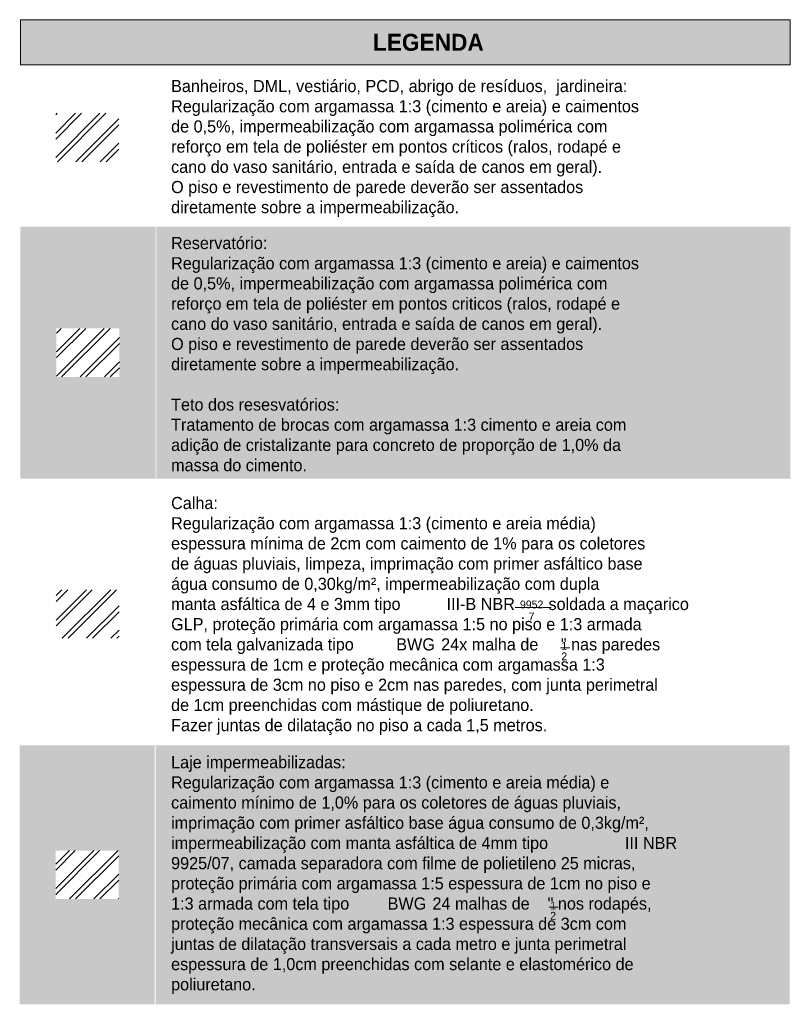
# Model space of a CAD drawing. Header units: millimetres. Extents: x 5980700 to 6194397, y -12939 to 2351883.
# Tile 124 of 124: x 5980700 to 5996615, y 2331562 to 2351883. Entities that reach past the tile are written whole.
import ezdxf

# ---------------------------------------------------------------- set-up
doc = ezdxf.new("R2010")
doc.units = ezdxf.units.MM
for name, color, linetype, lineweight in [('A-DETL-GENF', 92, 'Continuous', 50), ('A-DETL-THIN', 151, 'Continuous', 9), ('G-ANNO-TEXT', 231, 'Continuous', 9)]:
    doc.layers.add(name, color=color, linetype=linetype, lineweight=lineweight)
doc.styles.add('Century Gothic', font='GOTHIC.TTF', dxfattribs={"height": 162.479092})
doc.styles.add('Century Gothic_1', font='GOTHIC.TTF', dxfattribs={"height": 250})
doc.styles.add('Century Gothic_B', font='GOTHICB.TTF', dxfattribs={"height": 350})
pattern_1 = [(45, (0, 0), (-251.447171, 251.447171), []), (45, (0, 381), (-251.447171, 251.447171), [])]

msp = doc.modelspace()

# ---------------------------------------------------------------- hatches: boundary and pattern name
at = {"layer": 'A-DETL-GENF'}
msp.add_hatch(color=8, dxfattribs=at).paths.add_polyline_path([(5996615, 2350954), (5996615, 2351883), (5980715, 2351883), (5980715, 2350954)])
at = {"layer": 'A-DETL-GENF', "lineweight": 18}
h = msp.add_hatch(dxfattribs=at)
h.set_pattern_fill('FP_1', color=1, style=0, pattern_type=2)
h.set_pattern_definition(pattern_1)
h.paths.add_polyline_path([(5982745, 2348953), (5982745, 2349953), (5981445, 2349953), (5981445, 2348953)])
at = {"layer": 'A-DETL-GENF'}
h = msp.add_hatch(color=254, dxfattribs=at)
h.paths.add_polyline_path([(5983505, 2342410), (5983505, 2347614), (5980715, 2347614), (5980715, 2342410)])
h.paths.add_polyline_path([(5996615, 2342410), (5996615, 2347614), (5983525, 2347614), (5983525, 2342410)])
h.paths.add_polyline_path([(5981460, 2344512), (5981460, 2345512), (5982760, 2345512), (5982760, 2344512)])
at = {"layer": 'A-DETL-GENF', "lineweight": 18}
h = msp.add_hatch(dxfattribs=at)
h.set_pattern_fill('FP_1', color=94, style=0, pattern_type=2)
h.set_pattern_definition(pattern_1)
h.paths.add_polyline_path([(5982405, 2344512), (5982760, 2344512), (5982760, 2345512), (5981460, 2345512), (5981460, 2344512), (5981814, 2344512)])
h = msp.add_hatch(dxfattribs=at)
h.set_pattern_fill('FP_1', color=5, style=0, pattern_type=2)
h.set_pattern_definition(pattern_1)
h.paths.add_polyline_path([(5982754, 2339116), (5982754, 2340116), (5981454, 2340116), (5981454, 2339116)])
at = {"layer": 'A-DETL-GENF'}
h = msp.add_hatch(color=254, dxfattribs=at)
h.paths.add_polyline_path([(5983490, 2331562), (5983490, 2336910), (5980700, 2336910), (5980700, 2331562)])
h.paths.add_polyline_path([(5996600, 2331562), (5996600, 2336910), (5983510, 2336910), (5983510, 2331562)])
h.paths.add_polyline_path([(5981445, 2333736), (5981445, 2334736), (5982745, 2334736), (5982745, 2333736)])
at = {"layer": 'A-DETL-GENF', "lineweight": 9}
h = msp.add_hatch(dxfattribs=at)
h.set_pattern_fill('FP_1', color=214, style=0, pattern_type=2)
h.set_pattern_definition(pattern_1)
h.paths.add_polyline_path([(5981788, 2333736), (5982745, 2333736), (5982745, 2334736), (5981445, 2334736), (5981445, 2333736)])

# ---------------------------------------------------------------- linework, layer by layer
at = {"layer": 'A-DETL-THIN'}
for p, q in [((5996615, 2351883), (5980715, 2351883)), ((5980715, 2351883), (5980715, 2350954)), ((5996615, 2350954), (5996615, 2351883)), ((5980715, 2350954), (5996615, 2350954))]:
    msp.add_line(p, q, dxfattribs=at)

# ---------------------------------------------------------------- texts
at = {"layer": 'G-ANNO-TEXT', "color": 7, "attachment_point": 1}
for s, insert, char_height, width, style in [('LEGENDA ', (5987996, 2351592), 350, 2870.04, 'Century Gothic_B'), ('Banheiros, DML, vestiário, PCD, abrigo de resíduos,  jardineira:', (5983827, 2350639), 250, 12618.56, 'Century Gothic_1'), ('Regularização com argamassa 1:3 (cimento e areia) e caimentos ', (5983827, 2350222), 250, 13716.87, 'Century Gothic_1'), ('de 0,5%, impermeabilização com argamassa polimérica com ', (5983827, 2349806), 250, 12859.07, 'Century Gothic_1'), ('reforço em tela de poliéster em pontos críticos (ralos, rodapé e ', (5983827, 2349389), 250, 13187.76, 'Century Gothic_1'), ('cano do vaso sanitário, entrada e saída de canos em geral).', (5983827, 2348972), 250, 12602.53, 'Century Gothic_1'), ('O piso e revestimento de parede deverão ser assentados ', (5983827, 2348555), 250, 11985.23, 'Century Gothic_1'), ('diretamente sobre a impermeabilização.', (5983827, 2348139), 250, 8473.84, 'Century Gothic_1'), ('Reservatório:', (5983827, 2347399), 250, 2661.6, 'Century Gothic_1'), ('Regularização com argamassa 1:3 (cimento e areia) e caimentos ', (5983827, 2346982), 250, 13716.87, 'Century Gothic_1'), ('de 0,5%, impermeabilização com argamassa polimérica com ', (5983827, 2346566), 250, 12859.07, 'Century Gothic_1'), ('reforço em tela de poliéster em pontos criticos (ralos, rodapé e ', (5983827, 2346149), 250, 13179.74, 'Century Gothic_1'), ('cano do vaso sanitário, entrada e saída de canos em geral).', (5983827, 2345732), 250, 12602.53, 'Century Gothic_1'), ('O piso e revestimento de parede deverão ser assentados ', (5983827, 2345316), 250, 11985.23, 'Century Gothic_1'), ('diretamente sobre a impermeabilização.', (5983827, 2344899), 250, 8473.84, 'Century Gothic_1'), ('Teto dos resesvatórios:', (5983827, 2344065), 250, 4593.67, 'Century Gothic_1'), ('Tratamento de brocas com argamassa 1:3 cimento e areia com ', (5983827, 2343649), 250, 13420.25, 'Century Gothic_1'), ('adição de cristalizante para concreto de proporção de 1,0% da ', (5983827, 2343232), 250, 13436.28, 'Century Gothic_1'), ('massa do cimento. ', (5983827, 2342815), 250, 4072.57, 'Century Gothic_1'), ('Calha: ', (5983827, 2342033), 250, 1507.17, 'Century Gothic_1'), ('Regularização com argamassa 1:3 (cimento e areia média) ', (5983827, 2341616), 250, 12490.29, 'Century Gothic_1'), ('espessura mínima de 2cm com caimento de 1% para os coletores ', (5983827, 2341200), 250, 13772.99, 'Century Gothic_1'), ('de águas pluviais, limpeza, imprimação com primer asfáltico base ', (5983827, 2340783), 250, 13861.18, 'Century Gothic_1'), ('água consumo de 0,30kg/m², impermeabilização com dupla ', (5983827, 2340366), 250, 12786.92, 'Century Gothic_1'), ('manta asfáltica de 4 e 3mm tipo ', (5983827, 2339949), 250, 6894.51, 'Century Gothic_1'), ('III-B NBR', (5989516, 2339949), 250, 1651.48, 'Century Gothic_1'), ('9952', (5991031, 2339895), 162.5, 609.28, 'Century Gothic'), ('        soldada a maçarico ', (5990878, 2339949), 250, 5331.22, 'Century Gothic_1'), ('____', (5990933, 2340063), 250, 865.82, 'Century Gothic_1'), ('7', (5991209, 2339647), 162, 152.32, 'Century Gothic'), ('GLP', (5983827, 2339533), 250, 809.7, 'Century Gothic_1'), (', proteção primária com argamassa 1:5 no piso e 1:3 armada ', (5984495, 2339533), 250, 12827, 'Century Gothic_1'), ('com tela galvanizada tipo ', (5983827, 2339116), 250, 5635.86, 'Century Gothic_1'), ('BWG', (5988477, 2339116), 250, 1010.13, 'Century Gothic_1'), (' 24x malha de     " nas paredes ', (5989311, 2339116), 250, 6429.53, 'Century Gothic_1'), ('1', (5991886, 2339042), 162, 152.32, 'Century Gothic'), ('_', (5991872, 2339231), 250, 216.46, 'Century Gothic_1'), ('2', (5991886, 2338823), 162, 152.32, 'Century Gothic'), ('espessura de 1cm e proteção mecânica com argamassa 1:3 ', (5983827, 2338699), 250, 12770.88, 'Century Gothic_1'), ('espessura de 3cm no piso e 2cm nas paredes, com junta perimetral ', (5983827, 2338283), 250, 14093.67, 'Century Gothic_1'), ('de 1cm preenchidas com mástique de poliuretano. ', (5983827, 2337866), 250, 10806.75, 'Century Gothic_1'), ('Fazer juntas de dilatação no piso a cada 1,5 metros.', (5983827, 2337449), 250, 10838.82, 'Century Gothic_1'), ('Laje impermeabilizadas:', (5983827, 2336684), 250, 4994.51, 'Century Gothic_1'), ('Regularização com argamassa 1:3 (cimento e areia média) e ', (5983827, 2336267), 250, 12883.12, 'Century Gothic_1'), ('caimento mínimo de 1,0% para os coletores de águas pluviais, ', (5983827, 2335851), 250, 13035.44, 'Century Gothic_1'), ('imprimação com primer asfáltico base água consumo de 0,3kg/m², ', (5983827, 2335434), 250, 14133.75, 'Century Gothic_1'), ('impermeabilização com manta asfáltica de 4mm tipo ', (5983827, 2335017), 250, 11359.91, 'Century Gothic_1'), ('III NBR', (5993200, 2335017), 250, 1266.67, 'Century Gothic_1'), ('9925/07, camada separadora com filme de polietileno 25 micras, ', (5983827, 2334600), 250, 13620.67, 'Century Gothic_1'), ('proteção primária com argamassa 1:5 espessura de 1cm no piso e ', (5983827, 2334184), 250, 13933.33, 'Century Gothic_1'), ('1:3 armada com tela tipo ', (5983827, 2333767), 250, 5419.41, 'Century Gothic_1'), ('BWG', (5988299, 2333767), 250, 1010.13, 'Century Gothic_1'), (' 24 malhas de    " nos rodapés, ', (5989132, 2333767), 250, 6389.45, 'Century Gothic_1'), ('_', (5991633, 2333877), 250, 216.46, 'Century Gothic_1'), ('1', (5991656, 2333683), 162, 152.32, 'Century Gothic'), ('proteção mecânica com argamassa 1:3 espessura de 3cm com ', (5983827, 2333350), 250, 13452.32, 'Century Gothic_1'), ('2', (5991656, 2333470), 162, 152.32, 'Century Gothic'), ('juntas de dilatação transversais a cada metro e junta perimetral ', (5983827, 2332933), 250, 13412.23, 'Century Gothic_1'), ('espessura de 1,0cm preenchidas com selante e elastomérico de ', (5983827, 2332517), 250, 13468.35, 'Century Gothic_1'), ('poliuretano.', (5983827, 2332100), 250, 2493.25, 'Century Gothic_1'), ('^I', (5985884, 2332100), 250, 585.23, 'Century Gothic_1')]:
    msp.add_mtext(s, dxfattribs=dict(at, insert=insert, char_height=char_height, width=width, style=style))

doc.saveas('drawing.dxf')
